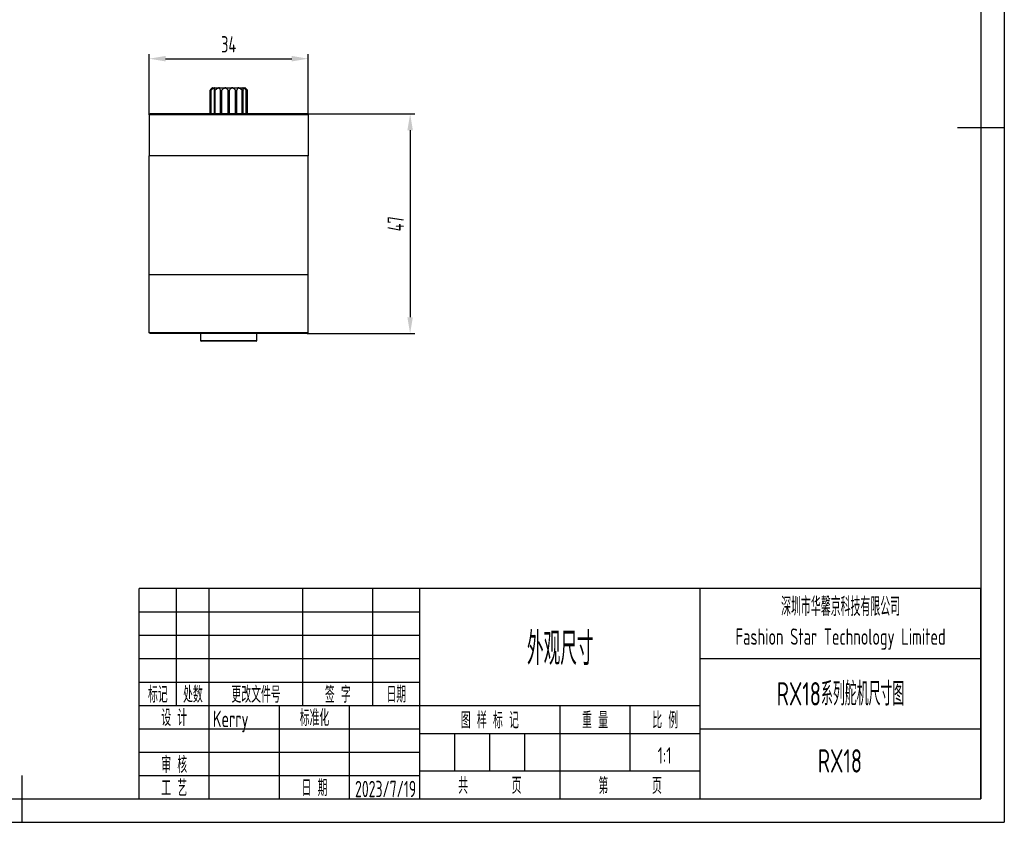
# Model space of a CAD drawing. Header units: inches. Extents: x -26 to 752, y -5 to 292.
# Tile 3 of 11: x 184 to 395, y -5 to 167. Entities that reach past the tile are written whole.
import ezdxf
from ezdxf.enums import TextEntityAlignment as Align

# ---------------------------------------------------------------- set-up
doc = ezdxf.new("R2010")
doc.units = ezdxf.units.IN
doc.header["$MEASUREMENT"] = 0
for name, color, linetype in [('1轮廓实线层', 7, 'Continuous'), ('2细线层', 4, 'Continuous'), ('6文字层', 3, 'Continuous'), ('7标注层', 4, 'Continuous'), ('图框层', 7, 'Continuous')]:
    doc.layers.add(name, color=color, linetype=linetype)
doc.styles.add('PC_TEXTSTYLE', font='ISOCP.SHX', dxfattribs={"width": 0.707, "bigfont": 'GBCBIG.SHX'})
doc.styles.add('PC_TEXTSTYLE4', font='ISOCP.SHX', dxfattribs={"width": 0.707, "bigfont": 'GBCBIG.SHX'})
doc.dimstyles.new('GB_LINEAR', dxfattribs={"dimtxt": 3.5, "dimasz": 3.5, "dimexe": 1, "dimexo": 0, "dimgap": 1.5, "dimtad": 1, "dimdsep": 46, "dimtxsty": 'PC_TEXTSTYLE', "dimcen": 0, "dimclrd": 256, "dimclrt": 3, "dimadec": 0, "dimazin": 2, "dimtp": 0.1, "dimtm": 0.1, "dimtfac": 0.71, "dimtdec": 3, "dimtmove": 0, "dimatfit": 3, "dimfxl": 1, "dimtfill": 1, "dimarcsym": 0})

# ---------------------------------------------------------------- blocks, each defined once
blk = doc.blocks.new('ZwmFrameMain_A3^_^无分区图框^_^landscape')
at = {"layer": '1轮廓实线层'}
for p, q in [((390, 287), (390, 0)), ((395, 143.5), (385, 143.5)), ((185, -5), (185, 5)), ((0, 0), (390, 0))]:
    blk.add_line(p, q, dxfattribs=at)
at = {"layer": '2细线层'}
for p in [(395, 292), (-25, -5)]:
    blk.add_line(p, (395, -5), dxfattribs=at)
blk = doc.blocks.new('ZwmFrameMain_标题栏1')
at = {"layer": '1轮廓实线层'}
for p, q in [((-180, 0), (-180, 45)), ((0, 45), (-180, 45)), ((-172, 20), (-172, 45)), ((-165, 20), (-165, 45)), ((-145, 20), (-145, 45)), ((-130, 20), (-130, 45)), ((-120, 0), (-120, 45)), ((0, 0), (0, 45)), ((-60, 30), (0, 30)), ((-180, 20), (-60, 20)), ((-165, 0), (-165, 20)), ((-150, 0), (-150, 20)), ((-135, 0), (-135, 20)), ((-60, 15), (0, 15)), ((-180, 0), (0, 0))]:
    blk.add_line(p, q, dxfattribs=at)
at = {"layer": '1轮廓实线层', "color": 7}
for p, q in [((-60, 0), (-60, 45)), ((-180, 25), (-120, 25))]:
    blk.add_line(p, q, dxfattribs=at)
at = {"layer": '2细线层'}
for p, q in [((-180, 40), (-120, 40)), ((-180, 35), (-120, 35)), ((-180, 30), (-120, 30)), ((-90, 0), (-90, 20)), ((-75, 6), (-75, 20)), ((-180, 15), (-120, 15)), ((-120, 14), (-60, 14)), ((-112.5, 6), (-112.5, 14)), ((-105, 6), (-105, 14)), ((-97.5, 6), (-97.5, 14)), ((-180, 10), (-120, 10)), ((-180, 5), (-120, 5)), ((-120, 6), (-60, 6))]:
    blk.add_line(p, q, dxfattribs=at)
at = {"layer": '6文字层', "style": 'PC_TEXTSTYLE', "width": 0.667}
for s, p in [('标记', (-176, 22.5)), ('处数', (-168.5, 22.5)), (' 更改文件号 ', (-155, 22.5)), (' 签 字 ', (-137.5, 22.5)), (' 日期 ', (-125, 22.5)), (' 设 计 ', (-172.5, 17.51)), (' 标准化 ', (-142.5, 17.51)), (' 图 样 标 记 ', (-105, 17)), (' 重 量 ', (-82.5, 17)), (' 比 例 ', (-67.5, 17)), (' 审 核 ', (-172.5, 7.5)), (' 工 艺 ', (-172.5, 2.5)), (' 日 期 ', (-142.5, 2.5)), ('共       页', (-105, 3)), ('第       页', (-75, 3))]:
    blk.add_text(s, height=3.5, dxfattribs=at).set_placement(p, align=Align.MIDDLE)
at = {"layer": '6文字层', "style": 'PC_TEXTSTYLE', "flags": 8}
for tag, height, width, p, p2 in [('企业名称', 5, 3.445461, (-54.29, 34.82), (-5.27, 34.82)), ('产品名称或材料标记', 7, 1.034456, (-113.46, 28.64), (-66.42, 28.64)), ('图样名称', 5, 3.480264, (-54.79, 19.98), (-5.27, 19.98)), ('标准化', 3.5, 1.756036, (-133.83, 15.37), (-120.75, 15.37)), ('重量', 3.5, 2.448074, (-88.46, 7.54), (-76.55, 7.54)), ('比例', 3.5, 2.367734, (-73.35, 7.54), (-61.93, 7.54)), ('图样代号', 5, 3.489916, (-54.79, 5.63), (-5.52, 5.63)), ('审核', 3.5, 2.723972, (-163.99, 5.37), (-150.63, 5.37)), ('工艺', 3.5, 2.851598, (-164.21, 0.37), (-150.89, 0.37)), ('日期', 3.5, 2.733185, (-133.83, 0.37), (-120.75, 0.37)), ('共几页', 3.5, 0.953151, (-108.58, 1.48), (-101.56, 1.48))]:
    blk.add_attdef(tag, text='', height=height, dxfattribs=dict(at, width=width)).set_placement(p, p2, align=Align.FIT)
at = {"layer": '6文字层', "style": 'PC_TEXTSTYLE', "width": 9.901758, "flags": 8}
blk.add_attdef('设计', text='', height=3.5, rotation=359.5768, dxfattribs=at).set_placement((-164.23, 15.37), (-150.37, 15.27), align=Align.FIT)
at = {"layer": '6文字层', "color": 3, "style": 'PC_TEXTSTYLE', "width": 0.96618, "flags": 8}
blk.add_attdef('第几页', text='', height=3.5, dxfattribs=at).set_placement((-78.29, 1.5), (-71.16, 1.5), align=Align.FIT)
at = {"layer": '6文字层', "color": 0, "style": 'PC_TEXTSTYLE', "width": 0.715273, "flags": 8}
blk.add_attdef('图纸张数', text='', height=3.5, dxfattribs=at).set_placement((-2.66, -3.87), (4.46, -3.87), align=Align.FIT)
blk = doc.blocks.new('*D19')
at = {"layer": '7标注层', "color": 0, "lineweight": -2}
for p, q in [((212.15, 146.3), (212.15, 159.3)), ((246.15, 146.3), (246.15, 159.3))]:
    blk.add_line(p, q, dxfattribs=at)
at = {"layer": '7标注层', "lineweight": -2}
blk.add_line((215.65, 158.3), (242.65, 158.3), dxfattribs=at)
at = {"layer": '7标注层'}
for points in [[(215.65, 158.88), (215.65, 157.71), (212.15, 158.3)], [(242.65, 157.71), (242.65, 158.88), (246.15, 158.3)]]:
    blk.add_solid(points, dxfattribs=at)
at = {"layer": 'Defpoints', "color": 0}
for p in [(246.15, 158.3), (212.15, 146.3), (246.15, 146.3)]:
    blk.add_point(p, dxfattribs=at)
at = {"layer": '7标注层', "color": 3, "insert": (229.15, 161.37), "char_height": 3.5, "attachment_point": 5, "style": 'PC_TEXTSTYLE', "bg_fill": 3, "box_fill_scale": 1.25, "bg_fill_color": 257, "bg_fill_transparency": 0}
blk.add_mtext('34', dxfattribs=at)
blk = doc.blocks.new('*D20')
at = {"layer": '7标注层', "color": 0, "lineweight": -2}
for p, q in [((245.95, 146.5), (268.95, 146.5)), ((245.95, 99.5), (268.95, 99.5))]:
    blk.add_line(p, q, dxfattribs=at)
at = {"layer": '7标注层', "lineweight": -2}
blk.add_line((267.95, 143), (267.95, 103), dxfattribs=at)
at = {"layer": '7标注层'}
for points in [[(268.53, 143), (267.36, 143), (267.95, 146.5)], [(267.36, 103), (268.53, 103), (267.95, 99.5)]]:
    blk.add_solid(points, dxfattribs=at)
at = {"layer": 'Defpoints', "color": 0}
for p in [(245.95, 146.5), (245.95, 99.5), (267.95, 99.5)]:
    blk.add_point(p, dxfattribs=at)
at = {"layer": '7标注层', "color": 3, "insert": (264.87, 123), "char_height": 3.5, "attachment_point": 5, "rotation": 90, "style": 'PC_TEXTSTYLE', "bg_fill": 3, "box_fill_scale": 1.25, "bg_fill_color": 257, "bg_fill_transparency": 0}
blk.add_mtext('47', dxfattribs=at)

msp = doc.modelspace()

# ---------------------------------------------------------------- linework, layer by layer
at = {"color": 7, "linetype": 'Continuous', "lineweight": 25}
for p, q in [((225.158, 146.498), (225.158, 151.598)), ((225.302, 146.498), (225.302, 151.598)), ((225.302, 151.598), (225.391, 151.598)), ((225.391, 146.498), (225.391, 151.598)), ((225.648, 152.098), (225.397, 151.846)), ((225.648, 152.098), (225.667, 152.098)), ((225.667, 152.098), (226.117, 152.098)), ((226.082, 146.498), (226.082, 151.598)), ((226.082, 151.598), (226.273, 151.598)), ((226.117, 152.098), (227.091, 152.098)), ((226.143, 152.059), (226.143, 152.069)), ((226.273, 146.498), (226.273, 151.598)), ((227.091, 152.098), (228.421, 152.098)), ((227.392, 146.498), (227.392, 151.598)), ((227.392, 151.598), (227.653, 151.598)), ((227.653, 146.498), (227.653, 151.598)), ((228.421, 152.098), (229.876, 152.098)), ((229.005, 146.498), (229.005, 151.598)), ((229.005, 151.598), (229.148, 151.598)), ((229.148, 151.598), (229.291, 151.598)), ((229.291, 146.498), (229.291, 151.598)), ((229.876, 152.098), (231.205, 152.098)), ((230.643, 146.498), (230.643, 151.598)), ((230.643, 151.598), (230.905, 151.598)), ((230.905, 146.498), (230.905, 151.598)), ((231.205, 152.098), (232.179, 152.098)), ((232.023, 146.498), (232.023, 151.598)), ((232.023, 151.598), (232.215, 151.598)), ((232.154, 152.068), (232.153, 152.059)), ((232.179, 152.098), (232.629, 152.098)), ((232.215, 146.498), (232.215, 151.598)), ((232.629, 152.098), (232.648, 152.098)), ((232.9, 151.846), (232.648, 152.098)), ((232.906, 146.498), (232.906, 151.598)), ((232.906, 151.598), (232.994, 151.598)), ((232.994, 146.498), (232.994, 151.598)), ((233.139, 146.498), (233.139, 151.598)), ((212.148, 146.298), (212.348, 146.498)), ((214.148, 146.298), (212.148, 146.298)), ((212.148, 146.298), (212.148, 137.498)), ((214.148, 146.498), (212.348, 146.498)), ((244.148, 146.498), (214.148, 146.498)), ((244.148, 146.298), (214.148, 146.298)), ((245.948, 146.498), (244.148, 146.498)), ((246.148, 146.298), (244.148, 146.298)), ((246.148, 146.298), (245.948, 146.498)), ((246.148, 146.298), (246.148, 137.498)), ((214.148, 137.498), (212.148, 137.498)), ((212.148, 112.098), (212.148, 137.498)), ((244.148, 137.498), (214.148, 137.498)), ((246.148, 137.498), (244.148, 137.498)), ((246.148, 112.098), (246.148, 137.498)), ((214.148, 112.098), (212.148, 112.098)), ((212.148, 99.698), (212.148, 112.098)), ((244.148, 112.098), (214.148, 112.098)), ((246.148, 112.098), (244.148, 112.098)), ((246.148, 99.698), (246.148, 112.098)), ((212.348, 99.498), (212.148, 99.698)), ((214.148, 99.698), (212.148, 99.698)), ((214.148, 99.498), (212.348, 99.498)), ((244.148, 99.698), (214.148, 99.698)), ((244.148, 99.498), (214.148, 99.498)), ((223.148, 99.498), (223.148, 97.998)), ((235.148, 97.998), (235.148, 99.498)), ((246.148, 99.698), (244.148, 99.698)), ((245.948, 99.498), (244.148, 99.498)), ((245.948, 99.498), (246.148, 99.698)), ((223.148, 97.998), (223.248, 97.898)), ((229.148, 97.998), (223.148, 97.998)), ((229.148, 97.898), (223.248, 97.898)), ((235.148, 97.998), (229.148, 97.998)), ((235.048, 97.898), (229.148, 97.898)), ((235.048, 97.898), (235.148, 97.998))]:
    msp.add_line(p, q, dxfattribs=at)
for points in [[(225.619, 152.059), (225.479, 151.931), (225.328, 151.781), (225.158, 151.598)], [(225.302, 151.598), (225.429, 151.782), (225.54, 151.932), (225.643, 152.059)], [(226.028, 152.059), (225.835, 151.931), (225.626, 151.781), (225.391, 151.598)], [(225.667, 152.098), (225.663, 152.098), (225.65, 152.087), (225.619, 152.059)], [(226.117, 152.098), (226.098, 152.098), (226.07, 152.087), (226.028, 152.059)], [(226.082, 151.598), (226.105, 151.782), (226.125, 151.932), (226.143, 152.059)], [(226.143, 152.079), (226.14, 152.092), (226.131, 152.098), (226.117, 152.098)], [(226.977, 152.059), (226.764, 151.931), (226.533, 151.781), (226.273, 151.598)], [(227.091, 152.098), (227.06, 152.098), (227.023, 152.087), (226.977, 152.059)], [(227.163, 152.059), (227.148, 152.087), (227.121, 152.098), (227.091, 152.098)], [(227.392, 151.598), (227.307, 151.782), (227.232, 151.932), (227.163, 152.059)], [(228.301, 152.059), (228.104, 151.931), (227.892, 151.781), (227.653, 151.598)], [(228.421, 152.098), (228.383, 152.098), (228.343, 152.087), (228.301, 152.059)], [(228.525, 152.059), (228.494, 152.087), (228.457, 152.098), (228.421, 152.098)], [(229.005, 151.598), (228.827, 151.782), (228.67, 151.932), (228.525, 152.059)], [(229.771, 152.059), (229.626, 151.931), (229.469, 151.781), (229.291, 151.598)], [(229.876, 152.098), (229.838, 152.098), (229.803, 152.087), (229.771, 152.059)], [(229.996, 152.059), (229.954, 152.087), (229.912, 152.098), (229.876, 152.098)], [(230.643, 151.598), (230.403, 151.782), (230.191, 151.932), (229.996, 152.059)], [(231.134, 152.059), (231.064, 151.931), (230.989, 151.781), (230.905, 151.598)], [(231.205, 152.098), (231.174, 152.098), (231.149, 152.087), (231.134, 152.059)], [(231.32, 152.059), (231.274, 152.087), (231.236, 152.098), (231.205, 152.098)], [(232.023, 151.598), (231.762, 151.782), (231.532, 151.932), (231.32, 152.059)], [(232.153, 152.059), (232.172, 151.931), (232.192, 151.781), (232.215, 151.598)], [(232.268, 152.059), (232.227, 152.087), (232.198, 152.098), (232.179, 152.098)], [(232.906, 151.598), (232.669, 151.782), (232.461, 151.932), (232.268, 152.059)], [(232.677, 152.059), (232.647, 152.087), (232.633, 152.098), (232.629, 152.098)], [(232.653, 152.059), (232.757, 151.931), (232.868, 151.781), (232.994, 151.598)], [(233.139, 151.598), (232.968, 151.782), (232.817, 151.932), (232.677, 152.059)]]:
    msp.add_open_spline(points, degree=3, dxfattribs=at)
for points, knots in [([(225.643, 152.059), (225.649, 152.066), (225.659, 152.079), (225.668, 152.092), (225.667, 152.094), (225.667, 152.095)], [0, 0, 0, 0, 0.3858346, 0.7233617, 1, 1, 1, 1]), ([(232.179, 152.098), (232.169, 152.096), (232.157, 152.095), (232.156, 152.084), (232.156, 152.083)], [0, 0, 0, 0, 0.9047559, 1, 1, 1, 1]), ([(232.63, 152.094), (232.63, 152.092), (232.63, 152.088), (232.645, 152.07), (232.653, 152.059)], [0, 0, 0, 0, 0.4187454, 1, 1, 1, 1])]:
    msp.add_open_spline(points, degree=3, knots=knots, dxfattribs=at)

# ---------------------------------------------------------------- block references
at = {"layer": '图框层'}
msp.add_blockref('ZwmFrameMain_A3^_^无分区图框^_^landscape', (0, 0), dxfattribs=at)
ref = msp.add_blockref('ZwmFrameMain_标题栏1', (390, 0), dxfattribs=at)
ref.add_attrib('产品名称或材料标记', '外观尺寸', dxfattribs={"layer": '6文字层', "height": 7, "style": 'PC_TEXTSTYLE', "width": 0.707}).set_placement((300.058, 28.635), align=Align.CENTER)
ref.add_attrib('设计', 'Kerry', (225.771, 15.372), dxfattribs={"layer": '6文字层', "height": 3.5, "rotation": 359.57685, "style": 'PC_TEXTSTYLE', "width": 0.707})
ref.add_attrib('日期', '2023/7/19', dxfattribs={"layer": '6文字层', "height": 3.5, "style": 'PC_TEXTSTYLE', "width": 0.62786}).set_placement((256.165, 0.371), (269.248, 0.371), align=Align.FIT)
ref.add_attrib('图样名称', 'RX18系列舵机尺寸图', dxfattribs={"layer": '6文字层', "height": 5, "style": 'PC_TEXTSTYLE', "width": 0.707}).set_placement((359.973, 19.978), align=Align.CENTER)
ref.add_attrib('图样代号', 'RX18', dxfattribs={"layer": '6文字层', "height": 5, "style": 'PC_TEXTSTYLE', "width": 0.707}).set_placement((359.85, 5.63), align=Align.CENTER)
ref.add_attrib('比例', '1:1', dxfattribs={"layer": '6文字层', "height": 3.5, "style": 'PC_TEXTSTYLE', "width": 0.707}).set_placement((322.359, 7.542), align=Align.CENTER)

# ---------------------------------------------------------------- texts
at = {"layer": '6文字层', "insert": (360, 37.515), "char_height": 3.5, "width": 60, "attachment_point": 5, "style": 'PC_TEXTSTYLE4'}
msp.add_mtext('{\\H1.142857x;深圳市华馨京科技有限公司}\\P\\pxsm1,qc;Fashion Star Technology Limited', dxfattribs=at)

# ---------------------------------------------------------------- next in the draw order: dimensions: what is measured, and where the dimension line sits
at = {"layer": '7标注层'}
dim = msp.add_linear_dim(base=(246.148, 158.298), p1=(212.148, 146.298), p2=(246.148, 146.298), dimstyle='GB_LINEAR', override={"dimscale": 1, "dimgap": 1.5, "dimtad": 1, "dimjust": 0, "dimdec": 2, "dimlfac": 1, "dimse1": 0, "dimse2": 0, "dimsd1": 0, "dimsd2": 0, "dimclrd": 256, "dimclre": 0, "dimtofl": 1, "dimtvp": 0.1}, dxfattribs=at)
dim.commit()
dim.dimension.update_dxf_attribs({"geometry": '*D19', "text_midpoint": (229.148, 161.373)})

# ---------------------------------------------------------------- next in the draw order: dimensions: what is measured, and where the dimension line sits
dim = msp.add_linear_dim(base=(267.948, 99.498), p1=(245.948, 146.498), p2=(245.948, 99.498), angle=90, dimstyle='GB_LINEAR', override={"dimscale": 1, "dimgap": 1.5, "dimtad": 1, "dimjust": 0, "dimdec": 2, "dimlfac": 1, "dimse1": 0, "dimse2": 0, "dimsd1": 0, "dimsd2": 0, "dimclrd": 256, "dimclre": 0, "dimtofl": 1, "dimtvp": 0.1}, dxfattribs=at)
dim.commit()
dim.dimension.update_dxf_attribs({"geometry": '*D20', "text_midpoint": (264.873, 122.998)})

doc.saveas('drawing.dxf')
